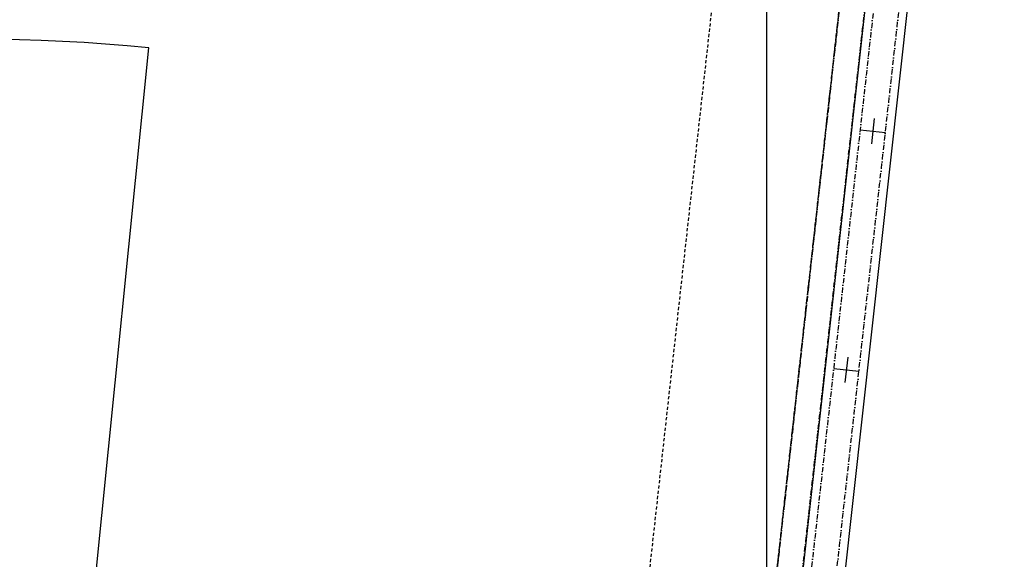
# Model space of a CAD drawing. Header units: millimetres. Extents: x -25972 to 4435, y -2839 to 20217.
# Tile 92 of 110: x -13510 to -13044, y 9615 to 9871. Entities that reach past the tile are written whole.
import ezdxf

# ---------------------------------------------------------------- set-up
doc = ezdxf.new("R2010")
doc.units = ezdxf.units.MM
doc.header["$MEASUREMENT"] = 0
doc.linetypes.add('Čerchovaná M', pattern=[4.5, 2.5, -0.85, 0.3, -0.85])
doc.linetypes.add('Čárkovaná S', pattern=[2.5, 1.5, -1])
for name, color, linetype in [('7._POHLED ZÁPADNÍ_2_Nové_3D prvky fasada nove', 7, 'Continuous'), ('7._POHLED ZÁPADNÍ_2_Nové_3D prvky model', 7, 'Continuous'), ('7._POHLED ZÁPADNÍ_2_Nové_Kóty - SP', 7, 'Continuous'), ('7._POHLED ZÁPADNÍ_2_Nové_Otvory – Dveře', 7, 'Continuous')]:
    doc.layers.add(name, color=color, linetype=linetype)

msp = doc.modelspace()

# ---------------------------------------------------------------- linework, layer by layer
at = {"layer": '7._POHLED ZÁPADNÍ_2_Nové_3D prvky fasada nove', "color": 1, "linetype": 'Čárkovaná S', "lineweight": 25}
for p, q in [((-13132.73, 10326.3), (-13233.23, 9419.86)), ((-13173.6, 9413.25), (-13073.1, 10319.69))]:
    msp.add_line(p, q, dxfattribs=at)
at = {"layer": '7._POHLED ZÁPADNÍ_2_Nové_3D prvky fasada nove', "color": 1, "linetype": 'Continuous', "lineweight": 25}
for p, q in [((-13064.15, 10290.62), (-13156.17, 9460.61)), ((-13136.29, 9458.41), (-13044.27, 10288.42)), ((-13105.82, 9824.03), (-13107.14, 9812.1)), ((-13112.44, 9818.73), (-13100.51, 9817.41)), ((-13118.33, 9711.14), (-13119.66, 9699.21)), ((-13124.96, 9705.83), (-13113.03, 9704.51))]:
    msp.add_line(p, q, dxfattribs=at)
at = {"layer": '7._POHLED ZÁPADNÍ_2_Nové_3D prvky fasada nove', "color": 1, "linetype": 'Čerchovaná M', "lineweight": 25, "flags": 128}
msp.add_lwpolyline([(-13152.2, 9460.17), (-13140.27, 9458.85), (-13048.24, 10288.86), (-13060.17, 10290.18)], close=True, dxfattribs=at)
at = {"layer": '7._POHLED ZÁPADNÍ_2_Nové_3D prvky model', "color": 1, "linetype": 'Čerchovaná M', "lineweight": 25, "flags": 128}
for points in [[(-14361.21, 10462.51), (-14461.71, 9556.06), (-13173.6, 9413.25), (-13073.1, 10319.69)], [(-13173.6, 9413.25), (-13161.67, 9411.92), (-13059.85, 10330.3), (-13071.78, 10331.62)]]:
    msp.add_lwpolyline(points, close=True, dxfattribs=at)
at = {"layer": '7._POHLED ZÁPADNÍ_2_Nové_Kóty - SP', "color": 1, "linetype": 'Continuous', "lineweight": 25}
msp.add_line((-13156.56, 9414.66), (-13156.56, 18991.32), dxfattribs=at)
at = {"layer": '7._POHLED ZÁPADNÍ_2_Nové_Otvory – Dveře', "color": 1, "linetype": 'Continuous', "lineweight": 25}
msp.add_line((-13531.08, 9037.66), (-13448.84, 9857.54), dxfattribs=at)
msp.add_arc((-13531.08, 9037.66), 824, 84.27178, 174.27178, dxfattribs=at)

doc.saveas('drawing.dxf')
